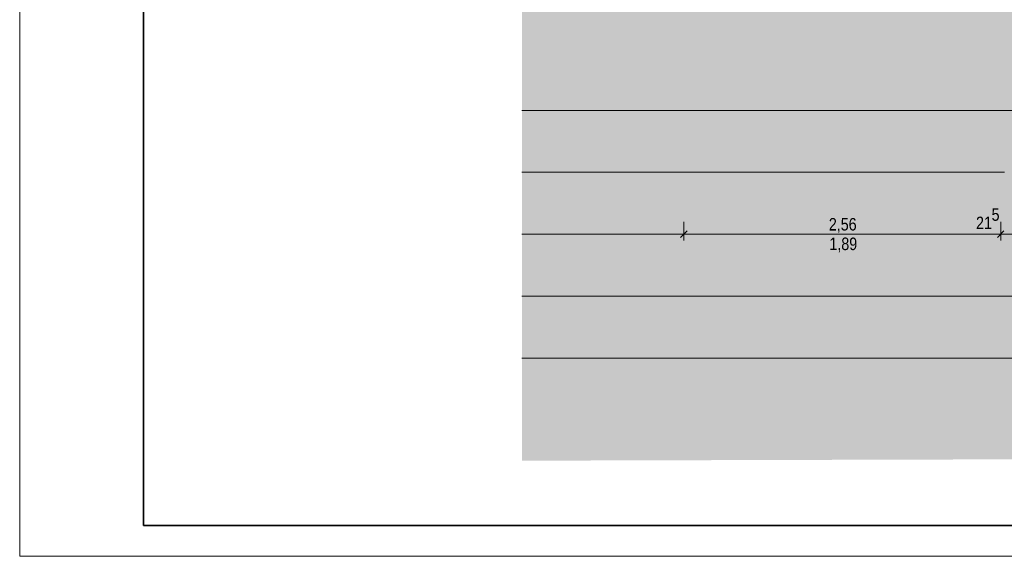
# Model space of a CAD drawing. Extents: x -620 to 300, y 62 to 1107.
# Tile 1 of 109: x -620 to -461, y 62 to 149. Entities that reach past the tile are written whole.
import ezdxf

# ---------------------------------------------------------------- set-up
doc = ezdxf.new("R2010")
doc.units = 0
doc.layers.get('0').update_dxf_attribs({"lineweight": 35})
doc.layers.add('70 -76 Bemaßung- 2 Allgemein', color=9, linetype='Continuous', lineweight=5, true_color=0x808080)
doc.layers.add('iwb_Layout BA_Markierung', color=7, linetype='Continuous', lineweight=9, true_color=0xbadcdc)
doc.layers.add('iwb_Plankopf Rahmen', color=7, linetype='Continuous', lineweight=35)
doc.styles.get("Standard").update_dxf_attribs({"font": 'ARIALN.TTF'})

# ---------------------------------------------------------------- blocks, each defined once
blk = doc.blocks.new('Polygon-A06G9G5H8I')
at = {"color": 0, "linetype": 'ByBlock', "lineweight": -2, "ltscale": 0.13}
blk.add_solid([(-458.82, 78.09), (-538.53, 77.87), (-458.65, 1075.29), (-538.53, 1075.29)], dxfattribs=at)
blk = doc.blocks.new('Referenz-A06G9G5R8I')
at = {"layer": '70 -76 Bemaßung- 2 Allgemein', "color": 0, "linetype": 'Continuous', "ltscale": 0.13}
for p, q in [((-459.04, 134.43), (-538.53, 134.43)), ((-460.54, 124.43), (-538.53, 124.43)), ((-512.38, 116.43), (-512.38, 113.43)), ((-512.38, 116.43), (-512.38, 113.43)), ((-461.18, 116.43), (-461.18, 113.43)), ((-461.18, 116.43), (-461.18, 113.43)), ((-511.85, 114.96), (-512.91, 113.9)), ((-512.91, 113.9), (-511.85, 114.96)), ((-460.65, 114.96), (-461.71, 113.9)), ((-460.65, 114.96), (-461.71, 113.9)), ((-513.44, 114.43), (-538.53, 114.43)), ((-511.88, 114.43), (-513.44, 114.43)), ((-512.88, 114.43), (-511.32, 114.43)), ((-462.24, 114.43), (-511.32, 114.43)), ((-462.24, 114.43), (-463.3, 114.43)), ((-460.68, 114.43), (-462.24, 114.43)), ((-460.68, 114.43), (-462.24, 114.43)), ((-456.88, 114.43), (-461.18, 114.43)), ((-456.54, 104.43), (-538.53, 104.43)), ((-456.54, 94.43), (-538.53, 94.43))]:
    blk.add_line(p, q, dxfattribs=at)
at = {"layer": '70 -76 Bemaßung- 2 Allgemein', "color": 0, "linetype": 'Continuous', "ltscale": 0.13, "char_height": 2.0138, "attachment_point": 1}
for s, insert in [('{\\fArial Narrow;5}', (-462.65, 118.62)), ('{\\fArial Narrow;2,56}', (-488.94, 117.05)), ('{\\fArial Narrow;21}', (-465.16, 117.27)), ('{\\fArial Narrow;1,89}', (-488.85, 113.89))]:
    blk.add_mtext(s, dxfattribs=dict(at, insert=insert))

msp = doc.modelspace()

# ---------------------------------------------------------------- linework, layer by layer
at = {"layer": 'iwb_Plankopf Rahmen', "color": 8, "lineweight": 13, "ltscale": 0.13, "true_color": 0x808080}
msp.add_lwpolyline([(300.35, 62.43), (-619.65, 62.43), (-619.65, 1107.43), (300.35, 1107.43), (300.35, 62.43)], close=True, dxfattribs=at)
at = {"layer": 'iwb_Plankopf Rahmen', "ltscale": 0.35}
msp.add_lwpolyline([(-599.65, 67.43), (-599.65, 1102.43), (295.35, 1102.43), (295.35, 67.43), (-599.65, 67.43)], close=True, dxfattribs=at)

# ---------------------------------------------------------------- block references
at = {"color": 8, "lineweight": 25, "ltscale": 0.25, "true_color": 0x808080}
msp.add_blockref('Referenz-A06G9G5R8I', (0, 0), dxfattribs=at)
at = {"layer": 'iwb_Layout BA_Markierung', "ltscale": 0.13}
msp.add_blockref('Polygon-A06G9G5H8I', (0, 0), dxfattribs=at)

doc.saveas('drawing.dxf')
